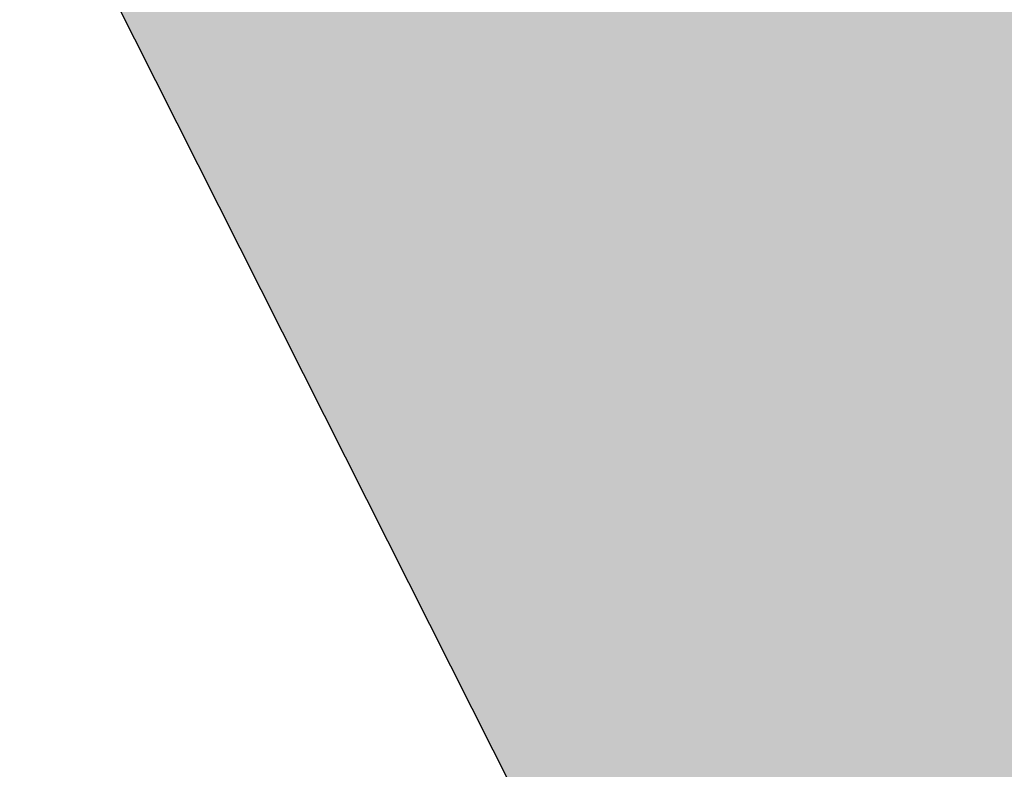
# Model space of a CAD drawing. Header units: millimetres. Extents: x -79464 to -76785, y -3788210 to -3782955.
# Tile 65 of 131: x -78331.666 to -78331.6405, y -3785140.0007 to -3785139.9813. Entities that reach past the tile are written whole.
import ezdxf

# ---------------------------------------------------------------- set-up
doc = ezdxf.new("R2010")
doc.units = ezdxf.units.MM
doc.header["$LTSCALE"] = 8
doc.header["$MEASUREMENT"] = 0
doc.layers.add('VPM TEMPLATE', color=7, linetype='Continuous')

msp = doc.modelspace()

# ---------------------------------------------------------------- hatches: boundary and pattern name
at = {"layer": 'VPM TEMPLATE'}
msp.add_hatch(color=3, dxfattribs=at).paths.add_polyline_path([(-78327.519087, -3785142.065972), (-78327.928273, -3785142.034063), (-78328.336223, -3785142.003381), (-78328.744173, -3785141.972699), (-78329.121217, -3785141.910107), (-78329.467356, -3785141.816834), (-78329.844401, -3785141.722333), (-78330.25235, -3785141.598378), (-78330.629395, -3785141.473195), (-78329.65526, -3785139.726771), (-78330.503301, -3785139.726771), (-78331.173216, -3785140.954287), (-78331.665958, -3785139.97591), (-78331.571388, -3785139.97591), (-78331.571388, -3785139.477633), (-78328.776314, -3785139.477633), (-78328.462317, -3785139.133993), (-78327.519087, -3785139.133993)], flags=0)

# ---------------------------------------------------------------- linework, layer by layer
at = {"layer": 'VPM TEMPLATE', "color": 7, "lineweight": 18}
msp.add_line((-78331.665958, -3785139.97591), (-78331.173216, -3785140.954287), dxfattribs=at)
at = {"layer": 'VPM TEMPLATE', "color": 3}
msp.add_lwpolyline([(-78327.519087, -3785142.065972), (-78327.928273, -3785142.034063), (-78328.336223, -3785142.003381), (-78328.744173, -3785141.972699), (-78329.121217, -3785141.910107), (-78329.467356, -3785141.816834), (-78329.844401, -3785141.722333), (-78330.25235, -3785141.598378), (-78330.629395, -3785141.473195), (-78329.65526, -3785139.726771), (-78330.503301, -3785139.726771), (-78331.173216, -3785140.954287), (-78331.665958, -3785139.97591), (-78331.571388, -3785139.97591), (-78331.571388, -3785139.477633), (-78328.776314, -3785139.477633), (-78328.462317, -3785139.133993), (-78327.519087, -3785139.133993), (-78327.519087, -3785142.065972), (-78327.519087, -3785142.065972)], dxfattribs=at)

doc.saveas('drawing.dxf')
